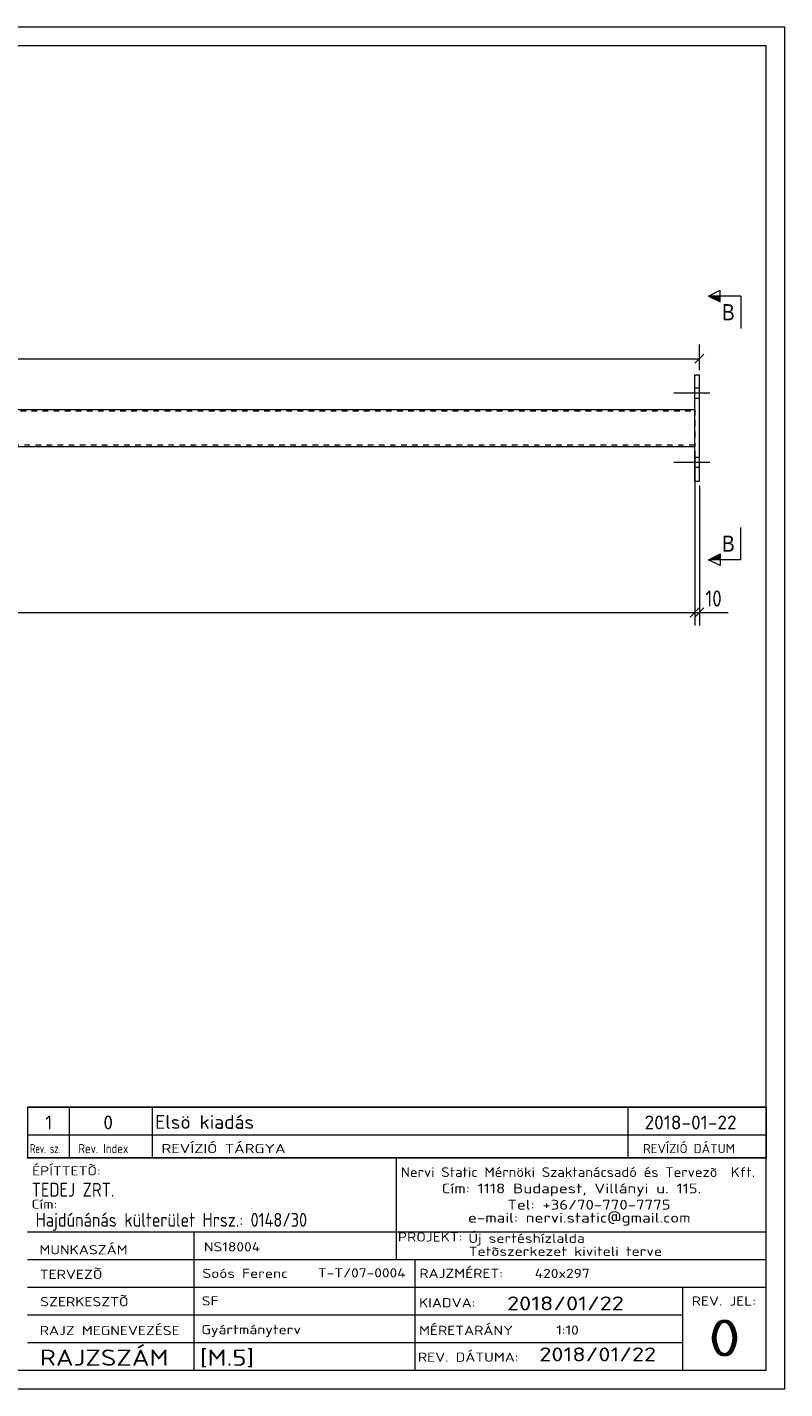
# Model space of a CAD drawing. Header units: millimetres. Extents: x 1 to 419, y 1 to 296.
# Tile 2 of 2: x 255 to 419, y 1 to 296. Entities that reach past the tile are written whole.
import ezdxf

# ---------------------------------------------------------------- set-up
doc = ezdxf.new("R2010")
doc.units = ezdxf.units.MM
doc.header["$LTSCALE"] = 0.6
doc.linetypes.add('XKITLINE00', pattern=[0])
doc.linetypes.add('XKITLINE02', pattern=[4, 2, -2])
for name, color, linetype, lineweight in [('Bolt', 7, 'Continuous', 0), ('DrawingSheet', 5, 'Continuous', 0), ('OtherObjectType', 1, 'Continuous', 0), ('Part', 2, 'Continuous', 0), ('Section', 6, 'Continuous', 0), ('Z-DIMENSIONS', 1, 'Continuous', 0)]:
    doc.layers.add(name, color=color, linetype=linetype, lineweight=lineweight)
doc.styles.add('ARIAL', font='ARIAL.TTF')
doc.styles.add('ISOCPEUR', font='ISOCPEUR.TTF')

msp = doc.modelspace()

# ---------------------------------------------------------------- hatches: boundary and pattern name
at = {"layer": 'Section'}
for points in [[(405, 236.5), (402.5, 237.75), (405, 237.75)], [(405, 180.62), (402.5, 180.62), (405, 181.87)]]:
    msp.add_hatch(color=6, dxfattribs=at).paths.add_polyline_path(points, flags=17)

# ---------------------------------------------------------------- linework, layer by layer
at = {"layer": 'Bolt', "color": 3, "linetype": 'XKITLINE00', "lineweight": 0}
for p, q in [((402.75, 216.68), (395, 216.68)), ((400.5, 217.78), (399.5, 217.78)), ((400.5, 215.58), (399.5, 215.58)), ((402.75, 201.68), (395, 201.68)), ((400.5, 202.78), (399.5, 202.78)), ((400.5, 200.58), (399.5, 200.58))]:
    msp.add_line(p, q, dxfattribs=at)
at = {"layer": 'DrawingSheet', "color": 2, "linetype": 'XKITLINE00', "lineweight": 0}
for p, q in [((419, 296), (1, 296)), ((419, 1), (419, 296)), ((1, 1), (419, 1))]:
    msp.add_line(p, q, dxfattribs=at)
at = {"layer": 'DrawingSheet', "color": 3, "linetype": 'XKITLINE00', "lineweight": 0}
for p, q in [((415, 292), (5, 292)), ((415, 5), (415, 292)), ((5, 5), (415, 5))]:
    msp.add_line(p, q, dxfattribs=at)
at = {"layer": 'OtherObjectType', "color": 7, "linetype": 'XKITLINE00', "lineweight": 0}
for p, q in [((255, 62.05), (415, 62.05)), ((255, 62.05), (255, 56.05)), ((264, 62.05), (264, 56.05)), ((282, 62.05), (282, 56.05)), ((385, 62.05), (385, 56.05)), ((415, 62.05), (415, 56.05)), ((255, 56.05), (255, 51.05)), ((255, 56.05), (415, 56.05)), ((264, 56.05), (264, 51.05)), ((282, 56.05), (282, 51.05)), ((385, 56.05), (385, 51.05)), ((415, 56.05), (415, 51.05)), ((254.84, 51.05), (415, 51.05)), ((415, 51.05), (255, 51.05)), ((334.84, 51), (334.84, 35)), ((414.98, 5), (415, 51.05)), ((254.98, 35), (414.98, 35)), ((290.98, 35), (290.98, 5)), ((334.84, 35), (334.84, 29)), ((254.98, 29), (338.84, 29)), ((338.84, 29), (338.84, 5)), ((338.84, 29), (414.84, 29)), ((254.98, 23), (414.98, 23)), ((396.84, 23), (396.84, 5)), ((254.98, 17), (396.84, 17)), ((254.98, 11), (396.98, 11)), ((254.98, 5), (414.98, 5))]:
    msp.add_line(p, q, dxfattribs=at)
at = {"layer": 'OtherObjectType', "color": 1, "linetype": 'XKITLINE00', "lineweight": 0}
for p, q in [((415, 62.05), (255, 62.05)), ((255, 56.05), (415, 56.05))]:
    msp.add_line(p, q, dxfattribs=at)
at = {"layer": 'Part', "color": 2, "linetype": 'XKITLINE00', "lineweight": 0}
for p, q in [((399.5, 197.68), (399.5, 220.68)), ((399.5, 220.68), (400.5, 220.68)), ((400.5, 197.68), (400.5, 220.68)), ((210.25, 213.18), (399.5, 213.18)), ((210.25, 205.18), (399.5, 205.18)), ((399.5, 197.68), (400.5, 197.68))]:
    msp.add_line(p, q, dxfattribs=at)
at = {"layer": 'Part', "color": 7, "linetype": 'XKITLINE02', "lineweight": 0}
for p, q in [((210.25, 212.88), (399.5, 212.88)), ((399.5, 213.18), (399.5, 205.18)), ((399.5, 205.48), (210.25, 205.48))]:
    msp.add_line(p, q, dxfattribs=at)
at = {"layer": 'Section', "color": 6, "linetype": 'XKITLINE00', "lineweight": 0}
for p, q in [((402.5, 237.75), (405, 239)), ((405, 236.5), (405, 239)), ((402.5, 237.75), (405, 236.5)), ((409.5, 237.75), (402.5, 237.75)), ((409.5, 237.75), (409.5, 230.75)), ((409.5, 180.62), (409.5, 187.62)), ((402.5, 180.62), (405, 181.87)), ((405, 179.37), (402.5, 180.62)), ((409.5, 180.62), (402.5, 180.62)), ((405, 181.87), (405, 179.37))]:
    msp.add_line(p, q, dxfattribs=at)
at = {"layer": 'Z-DIMENSIONS', "color": 7, "linetype": 'XKITLINE00', "lineweight": 0}
for p, q in [((400.5, 221.68), (400.5, 227.23)), ((401.49, 225.17), (399.51, 223.19)), ((17, 224.18), (400.5, 224.18)), ((399.5, 204.18), (399.5, 166.38)), ((399.5, 204.18), (399.5, 166.38)), ((400.5, 196.68), (400.5, 166.38)), ((18, 169.18), (399.5, 169.18)), ((400.49, 170.17), (398.51, 168.19)), ((400.49, 170.17), (398.51, 168.19)), ((399.5, 169.18), (400.5, 169.18)), ((401.49, 170.17), (399.51, 168.19)), ((400.5, 169.18), (406.73, 169.18)), ((400.5, 169.18), (406.73, 169.18))]:
    msp.add_line(p, q, dxfattribs=at)
at = {"layer": 'Z-DIMENSIONS', "color": 3}
for p in [(400.5, 224.18), (399.5, 169.18), (399.5, 169.18), (400.5, 169.18)]:
    msp.add_point(p, dxfattribs=at)

# ---------------------------------------------------------------- texts
at = {"layer": 'OtherObjectType', "color": 7, "style": 'ISOCPEUR'}
for s, height, width, p in [('1', 3, 1.017001, (258.82, 57.2)), ('0', 3, 1.017001, (271.4, 57.2)), ('Elsö kiadás', 3, 1.017001, (282.63, 57.31)), ('2018-01-22', 3, 1.017001, (388.62, 57.2)), ('Rev. sz.', 2, 0.68, (255.54, 52.05)), ('Rev. Index', 2, 0.85, (266, 52.05)), ('REVÍZIÓ TÁRGYA', 2, 1.275, (284, 52.05)), ('REVÍZIÓ DÁTUM', 2, 1.02, (388.28, 52.05)), ('ÉPÍTTETÕ:', 2, 1.211571, (255.96, 47.22)), ('Nervi Static Mérnöki\xa0Szaktanácsadó\xa0és\xa0Tervezõ  Kft.', 2.1176, 1.08375, (335.84, 46.88)), ('TEDEJ ZRT.', 3, 0.85, (255.87, 42.62)), ('Cím:\xa01118 Budapest, Villányi u. 115.', 2.1176, 1.250101, (344.68, 43.35)), ('Cím:', 2, 1.211571, (255.84, 40)), ('Tel:\xa0+36/70-770-7775', 2.1176, 1.250101, (358.91, 39.82)), ('Hajdúnánás külterület Hrsz.: 0148/30', 3, 0.85, (256.73, 36.1)), ('e-mail:\xa0nervi.static@gmail.com', 2.1176, 1.250101, (350.38, 37)), ('MUNKASZÁM', 2, 1.211571, (257.55, 30.12)), ('NS18004', 2, 1.211571, (293.17, 30.76)), ('PROJEKT:', 2, 1.211571, (335.18, 32.9)), ('Új sertéshízlalda', 2, 1.211571, (350.47, 32.6)), ('Tetõszerkezet kiviteli terve', 2, 1.211571, (350.54, 29.78)), ('TERVEZÕ', 2, 1.211571, (257.63, 24.79)), ('Soós Ferenc', 2, 1.211571, (292.84, 25)), ('T-T/07-0004', 2, 1.211571, (317.86, 25.11)), ('RAJZMÉRET:', 2, 1.211571, (339.84, 25)), ('420x297', 2, 1.211571, (364.84, 25)), ('SZERKESZTÕ', 2, 1.211571, (257.72, 18.87)), ('SF', 2, 1.211571, (292.72, 19.04)), ('2018/01/22', 3, 1.275, (358.84, 18)), ('REV. JEL:', 2, 1.211571, (398.84, 19)), ('KIADVA:', 2, 1.211571, (339.78, 18.64)), ('RAJZ MEGNEVEZÉSE', 2, 1.211571, (257.62, 12.62)), ('Gyártmányterv', 2, 1.211571, (292.65, 12.82)), ('MÉRETARÁNY', 2, 1.211571, (339.78, 12.65)), ('1:10', 2, 1.211571, (369.51, 12.72)), ('0', 8, 1.275, (402.45, 8)), ('RAJZSZÁM', 3.5, 1.211571, (257.62, 6)), ('[M.5]', 3.5, 1.211571, (292.3, 5.99)), ('REV. DÁTUMA:', 2, 1.211571, (339.53, 6.85)), ('2018/01/22', 3, 1.275, (365.83, 6.95))]:
    msp.add_text(s, height=height, dxfattribs=dict(at, width=width)).set_placement(p)
at = {"layer": 'Section', "color": 6, "style": 'ARIAL', "width": 0.85}
for p in [(405.39, 232.5), (405.39, 182.37)]:
    msp.add_text('B', height=3.5, dxfattribs=at).set_placement(p)
at = {"layer": 'Z-DIMENSIONS', "color": 3, "style": 'ISOCPEUR', "width": 0.85}
msp.add_text('10', height=3.5, dxfattribs=at).set_placement((401.81, 170.48))

doc.saveas('drawing.dxf')
